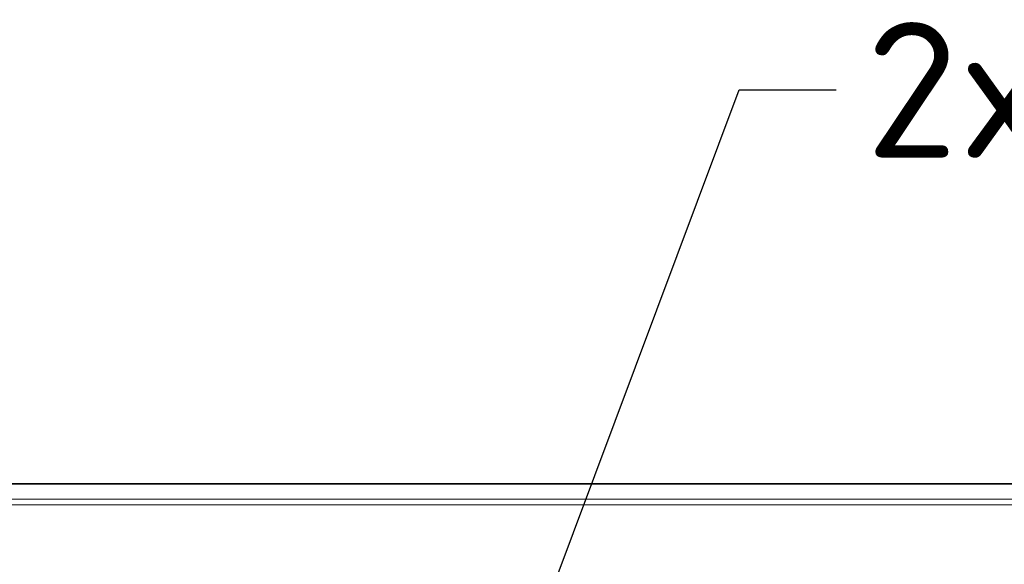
# Model space of a CAD drawing. Header units: millimetres. Extents: x 5 to 589, y 5 to 415.
# Tile 28 of 256: x 193 to 219, y 233 to 247. Entities that reach past the tile are written whole.
import ezdxf

# ---------------------------------------------------------------- set-up
doc = ezdxf.new("R2010")
doc.units = ezdxf.units.MM
for name, color, linetype, lineweight in [('Sichtbar (ISO)', 7, 'Continuous', 35), ('Sichtbar schmal (ISO)', 7, 'Continuous', 18), ('Symbol (ISO)', 7, 'Continuous', 25)]:
    doc.layers.add(name, color=color, linetype=linetype, lineweight=lineweight)
doc.styles.add('Notiztext (ISO)', font='isocpeur.ttf')
doc.dimstyles.new('Standard - Methode 1b (ISO)$7', dxfattribs={"dimtxt": 3.5, "dimasz": 2.5, "dimexe": 2, "dimexo": 0, "dimgap": 0.762, "dimtad": 1, "dimtoh": 1, "dimdsep": 46, "dimtxsty": 'Notiztext (ISO)', "dimcen": 0.09, "dimdle": 10, "dimclrd": 256, "dimclre": 256, "dimclrt": 256, "dimazin": 2, "dimtfac": 1, "dimtmove": 0, "dimatfit": 3, "dimfxl": 1, "dimtolj": 1, "dimlwd": -1, "dimlwe": -1, "dimarcsym": 0})

msp = doc.modelspace()

# ---------------------------------------------------------------- linework, layer by layer
at = {"layer": 'Sichtbar (ISO)'}
msp.add_line((178.19752574, 235.11656718), (243.94929775, 235.11656718), dxfattribs=at)
at = {"layer": 'Sichtbar schmal (ISO)'}
for p, q in [((178.19752336, 234.56989813), (243.94930607, 234.56989908)), ((178.19752763, 234.71397584), (243.94929212, 234.71397584))]:
    msp.add_line(p, q, dxfattribs=at)

# ---------------------------------------------------------------- texts
at = {"layer": 'Symbol (ISO)', "insert": (214.93142089, 247.02699775), "char_height": 3.4999999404, "width": 21.5745875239, "attachment_point": 1, "style": 'Notiztext (ISO)'}
msp.add_mtext('\\fISOCPEUR|b0|i0;{\\H3.5000;2x M4 }\\fAIGDT|b0|i0;{\\H3.5000;x}\\fISOCPEUR|b0|i0;{\\H3.5000;6}', dxfattribs=at)

# ---------------------------------------------------------------- leaders
at = {"layer": 'Symbol (ISO)', "annotation_type": 0, "has_hookline": 1, "hookline_direction": 0, "text_width": 20.99677991}
msp.add_leader([(203.41355464, 223.21146627), (211.66942089, 245.27699778), (214.16942089, 245.27699778)], dimstyle='Standard - Methode 1b (ISO)$7', override={"dimtad": 0}, dxfattribs=at)

doc.saveas('drawing.dxf')
